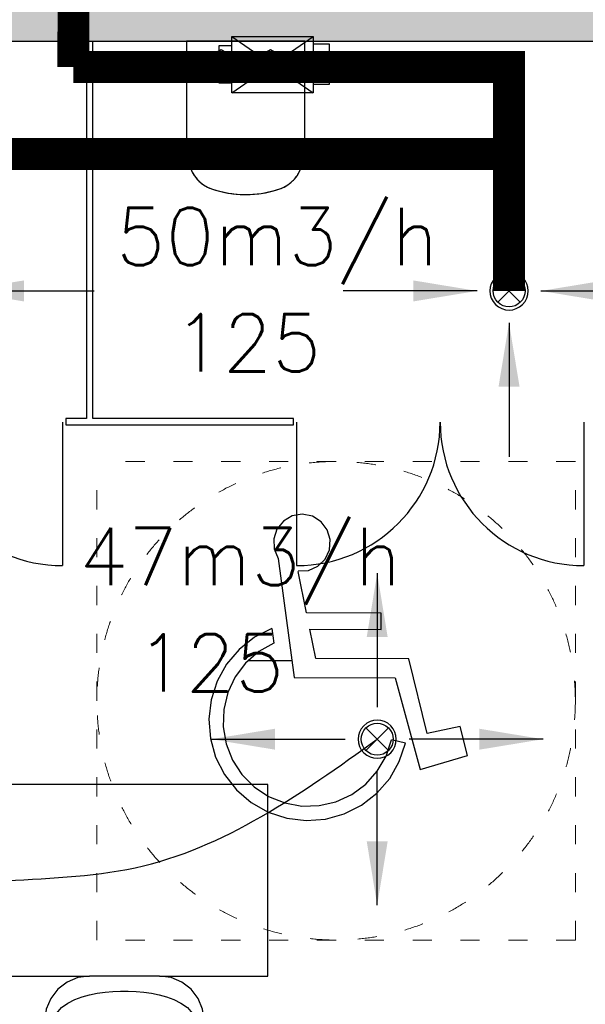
# Model space of a CAD drawing. Header units: millimetres. Extents: x 3698380 to 4312681, y 679670 to 844285.
# Tile 91 of 100: x 4198804 to 4200578, y 787989 to 791075. Entities that reach past the tile are written whole.
import ezdxf
from ezdxf.lldxf.tags import DXFTag

# ---------------------------------------------------------------- set-up
doc = ezdxf.new("R2010")
doc.units = ezdxf.units.MM
doc.header["$LTSCALE"] = 10
doc.linetypes.add('ACAD_ISO03W100', pattern=[30, 12, -18])
doc.linetypes.add('CENTER', pattern=[2, 1.25, -0.25, 0.25, -0.25])
for name, color, linetype in [('! IS_GAZ_opisy', 7, 'Continuous'), ('15_LINIA_CIENKA', 1, 'Continuous'), ('A_bloki', 252, 'Continuous'), ('A_kreskowanie', 8, 'Continuous'), ('A_podciąg', 8, '300118_49_XR_0034$0$300118_49_XR_0033$0$( Dashed )'), ('A_sc_proj', 2, 'Continuous'), ('A_wymiary', 1, 'Continuous'), ('FLUID-N1', 7, 'Continuous'), ('FLUID-N1-200-ARRGR', 7, 'Continuous'), ('FLUID-W1', 7, 'Continuous'), ('FLUID-W1-200-ARRGR', 7, 'Continuous'), ('MUREK', 6, 'Continuous'), ('W', 8, 'CENTER')]:
    doc.layers.add(name, color=color, linetype=linetype)
for name, color, linetype, lineweight in [('0 20 cienka', 8, 'Continuous', 20), ('A-DOOR', 7, 'Continuous', 9), ('HVAC_n2', 100, 'Continuous', 30), ('HVAC_opis_woda', 4, 'Continuous', 13), ('HVAC_w1', 1, 'Continuous', 30), ('HVAC_WD_1', 24, 'Continuous', 30), ('HVAC_wentylatory', 6, 'Continuous', 30), ('P-SANR-FIXT', 7, 'Continuous', 9)]:
    doc.layers.add(name, color=color, linetype=linetype, lineweight=lineweight)
doc.styles.add('FDBES', font='simplex.shx')
doc.styles.add('OPIS1', font='ROMANS.SHX', dxfattribs={"width": 0.8})
tags = doc.linetypes.add('300118_49_XR_0034$0$300118_49_XR_0033$0$( Dashed )', pattern=[0.75, 0.5, -0.25]).pattern_tags.tags
tags[6:7] = [DXFTag(74, 4), DXFTag(75, 0), DXFTag(340, '0'), DXFTag(46, 1.0), DXFTag(50, 0.0), DXFTag(44, 0.0), DXFTag(45, 0.0)]
tags[4:5] = [DXFTag(74, 4), DXFTag(75, 0), DXFTag(340, '0'), DXFTag(46, 1.0), DXFTag(50, 0.0), DXFTag(44, 0.0), DXFTag(45, 0.0)]
doc.dimstyles.new('FDBES', dxfattribs={"dimscale": 50, "dimtxt": 4, "dimasz": 2.5, "dimexe": 0.8, "dimexo": 2, "dimgap": 1, "dimtad": 1, "dimdsep": 46, "dimtxsty": 'FDBES', "dimcen": 2.5, "dimclrd": 4, "dimclre": 5, "dimadec": 0, "dimazin": 0, "dimtfac": 1, "dimtmove": 0, "dimatfit": 3, "dimfxl": 1, "dimarcsym": 0})

# ---------------------------------------------------------------- blocks, each defined once
blk = doc.blocks.new('BS_WC WISZĄCE 2 - PlumbingFixture_GroheLimited_EuroCeramicFloorstandingWC_39329000_METRIC - 39329000-V9-1 PIĘTRO')
at = {"layer": 'A_bloki'}
for p, q in [((-18.54, 30.72), (-18.54, 8.6)), ((18.54, 8.6), (18.54, 30.72)), ((-18.54, 8.6), (-18.54, 0)), ((18.54, 0), (18.54, 8.6)), ((-10.24, 5.43), (-10.24, 4.1)), ((-10.24, 4.1), (-7.75, 2.67)), ((-7.75, 2.67), (-5.26, 4.1)), ((-5.26, 4.1), (-5.26, 5.36)), ((5.26, 5.36), (5.26, 4.1)), ((5.26, 4.1), (7.75, 2.67)), ((7.75, 2.67), (10.24, 4.1)), ((10.24, 4.1), (10.24, 5.43)), ((-18.54, 0), (18.54, 0))]:
    blk.add_line(p, q, dxfattribs=at)
at = {"layer": 'A_bloki', "flags": 128}
for points in [[(-5.51, 47.56), (-6.16, 47.45), (-7.45, 47.18), (-8.73, 46.86), (-9.99, 46.48), (-10.72, 46.24)], [(-0.07, 48.03), (-0.93, 48.02), (-2.25, 47.96), (-3.56, 47.84), (-4.86, 47.67), (-5.36, 47.59)], [(10.72, 46.24), (9.47, 46.64), (8.2, 47), (6.92, 47.3), (5.63, 47.55), (4.32, 47.75), (3.02, 47.89), (1.7, 47.99), (0.39, 48.03), (0.06, 48.03)], [(-10.72, 46.24), (-11.12, 46.09), (-11.52, 45.93), (-11.91, 45.75), (-12.29, 45.55), (-12.67, 45.34), (-13.03, 45.12), (-13.39, 44.88), (-13.74, 44.62), (-14.07, 44.36), (-14.4, 44.07), (-14.71, 43.78), (-15.01, 43.48), (-15.3, 43.16), (-15.58, 42.83), (-15.84, 42.49), (-16.09, 42.14), (-16.33, 41.78), (-16.55, 41.41), (-16.75, 41.03), (-16.94, 40.65), (-17.12, 40.26), (-17.28, 39.86), (-17.42, 39.45), (-17.55, 39.04), (-17.66, 38.63), (-17.71, 38.38)], [(17.71, 38.38), (17.61, 38.8), (17.5, 39.21), (17.36, 39.62), (17.21, 40.03), (17.05, 40.42), (16.87, 40.81), (16.67, 41.19), (16.46, 41.57), (16.23, 41.93), (15.99, 42.29), (15.74, 42.63), (15.47, 42.97), (15.19, 43.29), (14.89, 43.6), (14.58, 43.91), (14.27, 44.19), (13.94, 44.47), (13.59, 44.73), (13.24, 44.98), (12.88, 45.21), (12.51, 45.43), (12.14, 45.63), (11.75, 45.82), (11.36, 46), (10.96, 46.15), (10.72, 46.24)], [(-17.71, 38.38), (-17.99, 36.98), (-18.21, 35.57), (-18.31, 34.71)], [(18.32, 34.67), (18.29, 35.01), (18.09, 36.42), (17.83, 37.83), (17.71, 38.38)], [(-18.34, 34.48), (-18.38, 34.14), (-18.49, 32.72), (-18.54, 31.29), (-18.54, 30.72)], [(18.54, 30.72), (18.52, 32.15), (18.43, 33.58), (18.34, 34.44)]]:
    blk.add_lwpolyline(points, dxfattribs=at)
at = {"layer": 'A_bloki'}
for centre, radius, start, end in [((0, 15.11), 32.92, 70.9942, 109.0058), ((-7.22, 36.08), 10.74, 109.0058, 167.6399), ((7.22, 36.08), 10.74, 12.3601, 70.9942), ((17.25, 30.72), 35.79, 167.6399, 180), ((-17.25, 30.72), 35.79, 360, 12.3601), ((-15.44, 8.6), 3.1, 180, 214.986), ((15.44, 8.6), 3.1, 325.014, 360)]:
    blk.add_arc(centre, radius, start, end, dxfattribs=at)
for points, knots in [([(-17.98, 6.82), (-17.87, 6.66), (-17.62, 6.36), (-17.24, 6.08), (-16.96, 5.92), (-16.79, 5.84), (-16.66, 5.79), (-16.53, 5.74), (-16.4, 5.69), (-16.27, 5.66), (-16.13, 5.63), (-15.99, 5.6), (-15.8, 5.58), (-15.66, 5.56), (-15.56, 5.56)], [-1, -1, -1, -1, -0.8, -0.6, -0.5, -0.45, -0.4, -0.35, -0.3, -0.25, -0.2, -0.15, -0.1, 0, 0, 0, 0]), ([(15.56, 5.56), (15.7, 5.57), (15.89, 5.58), (16.1, 5.62), (16.23, 5.65), (16.4, 5.69), (16.57, 5.75), (16.7, 5.8), (16.89, 5.88), (17.2, 6.05), (17.62, 6.36), (17.87, 6.66), (17.98, 6.82)], [-1, -1, -1, -1, -0.85, -0.8125, -0.775, -0.7, -0.625, -0.5875, -0.55, -0.4, -0.2, 0, 0, 0, 0])]:
    blk.add_open_spline(points, degree=3, knots=knots, dxfattribs=at)
blk.add_open_spline([(-15.56, 5.56), (-14.52, 5.52), (-12.45, 5.46), (-9.34, 5.4), (-6.23, 5.35), (-3.12, 5.33), (0, 5.33), (3.11, 5.33), (6.23, 5.35), (9.34, 5.4), (12.45, 5.46), (14.52, 5.52), (15.56, 5.56)], degree=3, dxfattribs=at)
blk = doc.blocks.new('Umywalka toaletowa - 35x50 cm-976482-1 PIĘTRO')
at = {"layer": 'A_bloki'}
for p, q in [((11, 35), (-11, 35)), ((-25, 21), (-25, 1)), ((25, 1), (25, 21)), ((-25, 1), (25, 1))]:
    blk.add_line(p, q, dxfattribs=at)
at = {"layer": 'A_bloki', "flags": 128}
for points in [[(-11, 35), (-14.62, 34.52), (-18, 33.12), (-20.9, 30.9), (-23.12, 28), (-24.52, 24.62), (-25, 21)], [(25, 21), (24.52, 24.62), (23.12, 28), (20.9, 30.9), (18, 33.12), (14.62, 34.52), (11, 35)], [(-22, 21), (-21.32, 23.31), (-19.71, 25.14), (-17.72, 26.53), (-15.53, 27.61), (-13.24, 28.45), (-10.9, 29.11), (-8.5, 29.61), (-6.09, 29.97), (-3.66, 30.2), (-1.22, 30.32), (1.22, 30.32), (3.66, 30.2), (6.09, 29.97), (8.51, 29.61), (10.9, 29.11), (13.24, 28.45), (15.53, 27.61), (17.71, 26.54), (19.72, 25.14), (21.31, 23.31), (22, 21)], [(-25, 14.55), (-25, 15.39), (-25, 17.3), (-25, 19.17), (-25, 21)], [(22, 21), (21.31, 18.69), (19.72, 16.86), (17.71, 15.46), (15.53, 14.39), (13.24, 13.55), (10.9, 12.89), (8.51, 12.39), (6.09, 12.03), (3.66, 11.8), (1.22, 11.68), (-1.22, 11.68), (-3.66, 11.8), (-6.09, 12.03), (-8.5, 12.39), (-10.9, 12.89), (-13.24, 13.55), (-15.53, 14.39), (-17.72, 15.47), (-19.71, 16.86), (-21.32, 18.69), (-22, 21)], [(25, 21), (25, 19.17), (25, 17.3), (25, 15.39), (25, 14.55)], [(-25, 0), (-25, 0.72), (-25, 0.88)], [(25, 0.86), (25, 0.72), (25, 0)]]:
    blk.add_lwpolyline(points, dxfattribs=at)
at = {"layer": 'A_bloki'}
for start, end in [(0, 180), (180, 0)]:
    blk.add_arc((0, 21), 2.19, start, end, dxfattribs=at)
for points in [[(-25, 0), (-25, 0.22), (-25, 0.59), (-25, 0.93), (-25, 1), (-25, 1)], [(25, 1), (25, 1), (25, 0.93), (25, 0.59), (25, 0.22), (25, 0)]]:
    blk.add_open_spline(points, degree=3, dxfattribs=at)
at = {"layer": 'A_podciąg'}
for p, q in [((-45, 95), (-45, 35)), ((45, 95), (-45, 95)), ((45, 35), (45, 95)), ((-45, 35), (-11, 35)), ((11, 35), (45, 35))]:
    blk.add_line(p, q, dxfattribs=at)
blk = doc.blocks.new('Drzwi-dwuskrzydłowe-panelowe - D 80x200 OŚCIEŻNICA-1 DRZWI-5-976485-1 PIĘTRO')
at = {"layer": 'A_bloki'}
for p, q in [((-45, 0), (-45, -45)), ((45, 0), (45, -45))]:
    blk.add_line(p, q, dxfattribs=at)
for centre, start, end in [((-45, 0), 270, 0), ((45, 0), 180, 270)]:
    blk.add_arc(centre, 45, start, end, dxfattribs=at)
blk = doc.blocks.new('A$C39F57054')
at = {"layer": '15_LINIA_CIENKA', "color": 8, "lineweight": 25}
for p, q in [((24.42, 79.99), (21.78, 79.55)), ((27.04, 79.47), (24.42, 79.99)), ((19.47, 78.21), (17.79, 76.13)), ((21.78, 79.55), (19.47, 78.21)), ((29.31, 78.06), (27.04, 79.47)), ((30.93, 75.93), (29.31, 78.06)), ((17.79, 76.13), (16.95, 73.6)), ((31.69, 73.37), (30.93, 75.93)), ((16.95, 73.6), (17.06, 70.93)), ((31.5, 70.7), (31.69, 73.37)), ((17.06, 70.93), (18.1, 68.47)), ((30.38, 68.28), (31.5, 70.7)), ((18.1, 68.47), (22.27, 37.34)), ((28.47, 66.41), (30.38, 68.28)), ((25.53, 54.23), (23.33, 65.02)), ((23.35, 65.19), (26.02, 65.33)), ((26.02, 65.33), (28.47, 66.41)), ((45.01, 54.15), (25.53, 54.23)), ((45, 49.89), (45.01, 54.15)), ((16.44, 50.18), (11.91, 47.86)), ((16.44, 50.18), (16.95, 46.37)), ((27.96, 42.35), (26.4, 49.97)), ((26.4, 49.97), (45, 49.89)), ((11.91, 47.86), (7.93, 44.7)), ((16.95, 46.37), (13.02, 44.12)), ((7.93, 44.7), (4.64, 40.82)), ((13.02, 44.12), (9.62, 41.12)), ((52.21, 42.25), (27.96, 42.35)), ((57.02, 22.69), (52.21, 42.25)), ((4.64, 40.82), (2.16, 36.38)), ((9.62, 41.12), (6.9, 37.49)), ((2.16, 36.38), (0.59, 31.55)), ((6.9, 37.49), (4.97, 33.4)), ((22.27, 37.34), (48.72, 37.23)), ((48.72, 37.23), (55.24, 13.3)), ((0.59, 31.55), (0, 26.5)), ((4.97, 33.4), (3.91, 28.99)), ((3.91, 28.99), (3.76, 24.47)), ((0, 26.5), (0.4, 21.43)), ((3.76, 24.47), (4.53, 20)), ((65.68, 24.58), (57.02, 22.69)), ((67.54, 17.02), (65.68, 24.58)), ((0.4, 21.43), (1.78, 16.53)), ((46.3, 16.77), (47.74, 21.06)), ((51.37, 20.24), (47.74, 21.06)), ((4.53, 20), (6.19, 15.79)), ((49.76, 15.42), (51.37, 20.24)), ((1.78, 16.53), (4.08, 12)), ((6.19, 15.79), (8.66, 11.99)), ((44.01, 12.86), (46.3, 16.77)), ((55.24, 13.3), (67.54, 17.02)), ((40.98, 9.49), (44.01, 12.86)), ((47.25, 11), (49.76, 15.42)), ((4.08, 12), (7.23, 8)), ((8.66, 11.99), (11.85, 8.78)), ((43.92, 7.15), (47.25, 11)), ((7.23, 8), (11.09, 4.69)), ((11.85, 8.78), (15.62, 6.27)), ((37.34, 6.8), (40.98, 9.49)), ((15.62, 6.27), (19.83, 4.58)), ((33.22, 4.91), (37.34, 6.8)), ((39.91, 4.02), (43.92, 7.15)), ((11.09, 4.69), (15.52, 2.2)), ((19.83, 4.58), (24.28, 3.77)), ((24.28, 3.77), (28.81, 3.89)), ((28.81, 3.89), (33.22, 4.91)), ((35.37, 1.74), (39.91, 4.02)), ((15.52, 2.2), (20.35, 0.61)), ((20.35, 0.61), (25.4, 0)), ((25.4, 0), (30.47, 0.38)), ((30.47, 0.38), (35.37, 1.74))]:
    blk.add_line(p, q, dxfattribs=at)
at = {"layer": 'W', "color": 8, "linetype": 'Continuous', "ltscale": 4}
blk.add_line((21.69, 41.7), (10.28, 41.7), dxfattribs=at)
blk = doc.blocks.new('d')
at = {"layer": 'A_kreskowanie', "ltscale": 2}
h = blk.add_hatch(color=252, dxfattribs=at)
h.dxf.hatch_style = 1
h.paths.add_polyline_path([(3731432.76, 791007.02), (3731312.76, 791007.02), (3731312.76, 789647.02), (3731432.76, 789647.02)])
h.paths.add_polyline_path([(3732874.74, 789327.02), (3732874.74, 789347.02), (3731432.76, 789347.02), (3731432.76, 789227.02), (3732874.74, 789227.02)])
h.paths.add_polyline_path([(3732754.74, 789227.02), (3732634.74, 789227.02), (3732634.74, 789127.02), (3732754.74, 789127.02)])
h.paths.add_polyline_path([(3734281.53, 789347.02), (3733874.74, 789347.02), (3733874.74, 789227.02), (3734281.53, 789227.02)])
h.paths.add_polyline_path([(3734161.53, 791007.02), (3734041.53, 791007.02), (3734041.53, 790927.02), (3734041.53, 790357.02), (3734041.53, 789347.02), (3734161.53, 789347.02)])
h.paths.add_polyline_path([(3736381.9, 791007.02), (3736261.9, 791007.02), (3736261.9, 789347.02), (3735463.65, 789347.02), (3735314.74, 789347.02), (3735314.74, 789227.02), (3736381.9, 789227.02)])
h.paths.add_polyline_path([(3735583.65, 789227.02), (3735463.65, 789227.02), (3735463.65, 787727.02), (3735583.65, 787727.02)])
h.paths.add_polyline_path([(3732754.74, 788122.56), (3732634.74, 788122.56), (3732634.74, 787727.02), (3732754.74, 787727.02)])
h.paths.add_polyline_path([(3731432.76, 789527.02), (3731312.76, 789527.02), (3731312.76, 787727.02), (3731432.76, 787727.02)])
h.paths.add_polyline_path([(3730049.12, 787727.02), (3729235.08, 787727.02), (3729235.08, 787627.02), (3729285.08, 787627.02), (3729285.08, 787527.02, 0.0278424), (3729290.65, 787427.02), (3730049.12, 787427.02)])
h.paths.add_polyline_path([(3729285.08, 787527.02), (3729235.08, 787527.02), (3729235.08, 787427.02), (3729290.65, 787427.02, -0.0278424)], flags=17)
h.paths.add_polyline_path([(3729285.08, 787627.02), (3729235.08, 787627.02), (3729235.08, 787527.02), (3729285.08, 787527.02)], flags=17)
h.paths.add_polyline_path([(3729114.74, 784607.02), (3728714.74, 784607.02), (3728714.74, 783607.02), (3729114.74, 783607.02)])
h.paths.add_polyline_path([(3729220.66, 783607.02), (3729114.74, 783607.02), (3729114.74, 783487.02), (3729220.66, 783487.02)])
h.paths.add_polyline_path([(3729309.74, 783607.02), (3729220.66, 783607.02), (3729220.66, 783487.02), (3729309.74, 783487.02)])
h.paths.add_polyline_path([(3732204.74, 783607.02), (3730709.74, 783607.02), (3730709.74, 783487.02), (3732204.74, 783487.02)])
h.paths.add_polyline_path([(3732324.74, 783707.02), (3732204.74, 783707.02), (3732204.74, 781627.02), (3732324.74, 781627.02)])
h.paths.add_polyline_path([(3735344.74, 786027.02), (3735224.74, 786027.02), (3732324.74, 786027.02), (3732324.74, 785907.02), (3735224.74, 785907.02), (3735224.74, 781627.02), (3735344.74, 781627.02)])
h.paths.add_polyline_path([(3744114.74, 791127.02), (3735314.74, 791127.02), (3735314.74, 791007.02), (3744114.74, 791007.02)])
h.paths.add_polyline_path([(3740100.05, 791007.02), (3739980.05, 791007.02), (3739980.05, 787727.02), (3740100.05, 787727.02)])
h.paths.add_polyline_path([(3742214.74, 791007.02), (3742094.74, 791007.02), (3742094.74, 787727.02), (3742214.74, 787727.02)])
h.paths.add_polyline_path([(3727024.74, 793327.02), (3726904.74, 793327.02), (3726904.74, 789127.02), (3727024.74, 789127.02)])
at = {"layer": '0 20 cienka', "color": 252, "linetype": 'ACAD_ISO03W100', "ltscale": 0.5}
for p, q in [((3738182.91, 788189.98), (3738182.91, 789689.98)), ((3739682.91, 789689.98), (3738182.91, 789689.98)), ((3739682.91, 788189.98), (3739682.91, 789689.98)), ((3739682.91, 788189.98), (3738182.91, 788189.98))]:
    blk.add_line(p, q, dxfattribs=at)
blk.add_circle((3738932.91, 788939.98), 750, dxfattribs=at)
at = {"layer": 'A_sc_proj', "color": 252, "ltscale": 2}
blk.add_lwpolyline([(3729114.74, 791007.02), (3744114.74, 791007.02)], dxfattribs=at)
at = {"layer": 'A_sc_proj', "color": 252}
blk.add_lwpolyline([(3738150.51, 791007.02), (3738150.51, 789825.19), (3738085.14, 789825.19), (3738085.14, 789805.19), (3738799.14, 789805.19), (3738799.14, 789825.19), (3738170.51, 789825.19), (3738170.51, 791007.02)], dxfattribs=at)
at = {"layer": 'A-DOOR', "color": 252, "xscale": 10, "yscale": 10, "zscale": 10}
for p in [(3737625.14, 789813.59), (3739259.14, 789813.59)]:
    blk.add_blockref('Drzwi-dwuskrzydłowe-panelowe - D 80x200 OŚCIEŻNICA-1 DRZWI-5-976485-1 PIĘTRO', p, dxfattribs=at)
at = {"layer": 'A_bloki', "color": 252, "xscale": 10, "yscale": 10, "zscale": 10, "rotation": 180}
blk.add_blockref('BS_WC WISZĄCE 2 - PlumbingFixture_GroheLimited_EuroCeramicFloorstandingWC_39329000_METRIC - 39329000-V9-1 PIĘTRO', (3738649.51, 791007.02), dxfattribs=at)
at = {"layer": 'MUREK', "color": 252, "ltscale": 30, "xscale": 11.99999999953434, "yscale": 11.99999999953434, "zscale": 11.99999999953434}
blk.add_blockref('A$C39F57054', (3738533.87, 788564.59), dxfattribs=at)
at = {"layer": 'P-SANR-FIXT', "color": 252, "xscale": 10, "yscale": 10, "zscale": 10}
blk.add_blockref('Umywalka toaletowa - 35x50 cm-976482-1 PIĘTRO', (3738269.27, 787727.02), dxfattribs=at)
blk = doc.blocks.new('wentos')
at = {"layer": 'HVAC_wentylatory', "ltscale": 2}
for p, q in [((3730212.5, 789226.2), (3730212.5, 789265.7)), ((3730212.5, 789265.7), (3730330.5, 789265.7)), ((3730330.5, 789265.7), (3730330.5, 789225.1)), ((3730181.8, 789226.2), (3730358.9, 788971.4)), ((3730358.9, 789226.2), (3730181.8, 788971.4)), ((3730209.4, 788971.1), (3730209.4, 788919.6)), ((3730334.9, 788919.6), (3730334.9, 788971.1)), ((3730209.4, 788919.6), (3730334.9, 788919.6))]:
    blk.add_line(p, q, dxfattribs=at)
blk.add_lwpolyline([(3730181.8, 789226.2), (3730358.9, 789226.2), (3730358.9, 788971.4), (3730181.8, 788971.4)], close=True, dxfattribs=at)
blk = doc.blocks.new('A$C625471DE')
at = {"layer": 'FLUID-W1', "color": 1, "linetype": 'Continuous', "lineweight": -3, "extrusion": (0, 0, -1)}
for p, q in [((55.54, 55.54, 5.2), (48.46, 48.46, 5.2)), ((55.54, 48.46, 5.2), (48.46, 55.54, 5.2))]:
    blk.add_line(p, q, dxfattribs=at)
at = {"layer": 'FLUID-W1', "color": 1, "linetype": 'Continuous', "extrusion": (0, 0, -1)}
blk.add_ellipse((52, 52, 5.2), major_axis=(4.24, -4.24), ratio=1, start_param=2.35619449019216, end_param=8.639379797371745, dxfattribs=at)
at = {"layer": 'FLUID-W1', "color": 1, "linetype": 'Continuous'}
blk.add_ellipse((52, 52, 5.2), major_axis=(-3.54, -3.54), ratio=1, start_param=2.356194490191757, end_param=8.639379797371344, dxfattribs=at)
at = {"layer": 'FLUID-W1-200-ARRGR', "color": 1}
for points in [[(52, 62), (52, 104)], [(42, 52), (0, 52)], [(62, 52), (104, 52)], [(52, 42), (52, 0)]]:
    blk.add_leader(points, dimstyle='FDBES', override={"dimscale": 8, "dimclrd": 1}, dxfattribs=at)
blk = doc.blocks.new('A$C6254716E')
at = {"layer": 'FLUID-N1', "color": 5, "linetype": 'Continuous', "lineweight": -3, "extrusion": (0, 0, -1)}
for p, q in [((48.46, 48.46, 5.2), (55.54, 55.54, 5.2)), ((48.46, 55.54, 5.2), (55.54, 48.46, 5.2))]:
    blk.add_line(p, q, dxfattribs=at)
at = {"layer": 'FLUID-N1', "color": 5, "linetype": 'Continuous', "extrusion": (0, 0, -1)}
blk.add_ellipse((52, 52, 5.2), major_axis=(-4.24, 4.24), ratio=1, start_param=2.35619449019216, end_param=8.639379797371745, dxfattribs=at)
at = {"layer": 'FLUID-N1', "color": 5, "linetype": 'Continuous'}
blk.add_ellipse((52, 52, 5.2), major_axis=(3.54, 3.54), ratio=1, start_param=2.356194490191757, end_param=8.639379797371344, dxfattribs=at)
at = {"layer": 'FLUID-N1-200-ARRGR', "color": 5}
for points in [[(52, 104), (52, 62)], [(0, 52), (42, 52)], [(104, 52), (62, 52)], [(52, 0), (52, 42)]]:
    blk.add_leader(points, dimstyle='FDBES', override={"dimscale": 8, "dimclrd": 5}, dxfattribs=at)

msp = doc.modelspace()

# ---------------------------------------------------------------- block references
at = {"layer": 'A_wymiary'}
msp.add_blockref('d', (460863.5, 0), dxfattribs=at)

# ---------------------------------------------------------------- next in the draw order: linework, layer by layer
at = {"layer": 'HVAC_n2', "ltscale": 2}
msp.add_spline([(4197986.9, 788015.2), (4198330.2, 788287), (4199166, 788416.5), (4199925.2, 788819.5)], degree=3, dxfattribs=at)
at = {"layer": 'HVAC_w1', "ltscale": 2}
for points in [[(4194717.9, 786555.6), (4195995.5, 786751.8), (4196915.8, 786908.8), (4198307.4, 786914.4), (4202469.1, 786873.4), (4204001.3, 786967.9), (4204817.5, 788734), (4204037.7, 790191.8)], [(4194717.9, 786762.9), (4195642, 786967.4), (4197326.2, 787104.3), (4199437.8, 787104.3), (4202258.8, 787093.4), (4202605.8, 787082.6), (4202668.4, 788441.2), (4202572.2, 789499.1), (4202801.1, 789650.9)]]:
    msp.add_spline(points, degree=3, dxfattribs=at)
at = {"layer": 'HVAC_WD_1', "ltscale": 2, "const_width": 100}
for points in [[(4198972.8, 790926.6), (4198976.3, 793749.8)], [(4198972.8, 790926.6), (4200338.5, 790926.6), (4200338.5, 790653.5)], [(4200338.5, 790224.6), (4200338.5, 790224.6), (4200338.5, 790653.5), (4198515.8, 790653.5), (4198515.8, 790226.9)]]:
    msp.add_lwpolyline(points, dxfattribs=at)

# ---------------------------------------------------------------- next in the draw order: block references
at = {"layer": 'FLUID-W1-200-ARRGR', "xscale": 10, "yscale": 10, "zscale": 10}
for p in [(4197997.7, 789704.6, -52), (4199818.5, 789704.6, -52)]:
    msp.add_blockref('A$C625471DE', p, dxfattribs=at)
at = {"layer": 'FLUID-W1-200-ARRGR', "xscale": 10, "yscale": 10, "zscale": 10, "rotation": 270}
msp.add_blockref('A$C6254716E', (4199405.2, 789339.5, -52), dxfattribs=at)
at = {"layer": 'HVAC_wentylatory', "rotation": 90}
msp.add_blockref('wentos', (4988695.6, -2939336.4), dxfattribs=at)

# ---------------------------------------------------------------- next in the draw order: texts
at = {"layer": '! IS_GAZ_opisy', "style": 'FDBES'}
for s, p in [('50m3/h', (4199106.8, 790305.3, 52)), ('125', (4199287.3, 789972, 52)), ('47m3/h', (4198990.2, 789302, 52)), ('125', (4199170.7, 788968.7, 52))]:
    msp.add_text(s, height=180, dxfattribs=at).set_placement(p)
at = {"layer": 'HVAC_opis_woda', "color": 0, "insert": (4070550.7, 805214), "char_height": 187.5, "width": 10398.909, "attachment_point": 1, "rotation": 360, "style": 'OPIS1'}
msp.add_mtext('\\pi-562.5,l750,t750;{\\T0.85;1.^IRysunek rozpatrywać razem z projektami pozostałych branż oraz opisem technicznym \\P2.^IProwadzenie przewodów na rysunku pokazano schematycznie w celu zachowania czytelności opracowania. Dokładną trasę prowadzenia ruraży ustalić w trakcie wykonywania prac montażowych. W razie kolizji korygować na bieżąco na budowie\\P3.^IW miejscach montażu armatury na przewodach należy przewidzieć dostęp do tej armatury\\P}4.^IInstalację C.O. na parterz prowadzić w warstwach posadzkowych. W części nieobejętem opracowaniem - pod stropem w obudowie\\P5.^IDobór grzejników wykonano dla temperatury zasilania i powrotu 70/50°C\\P6.^IRury izolować zgodnie z opisem technicznym\\P7.^IInstalację C.O. należy włączyć do istenijącej instalacji na poziomie piwnicy. Należy wykonać osobny obieg i wyposażyć go w odpowienią armaturę i pompę obiegową\\P8.^INa wszystkich grzejnikach zastosować zabudowy chroniące przed oparzeniem', dxfattribs=at)

doc.saveas('drawing.dxf')
